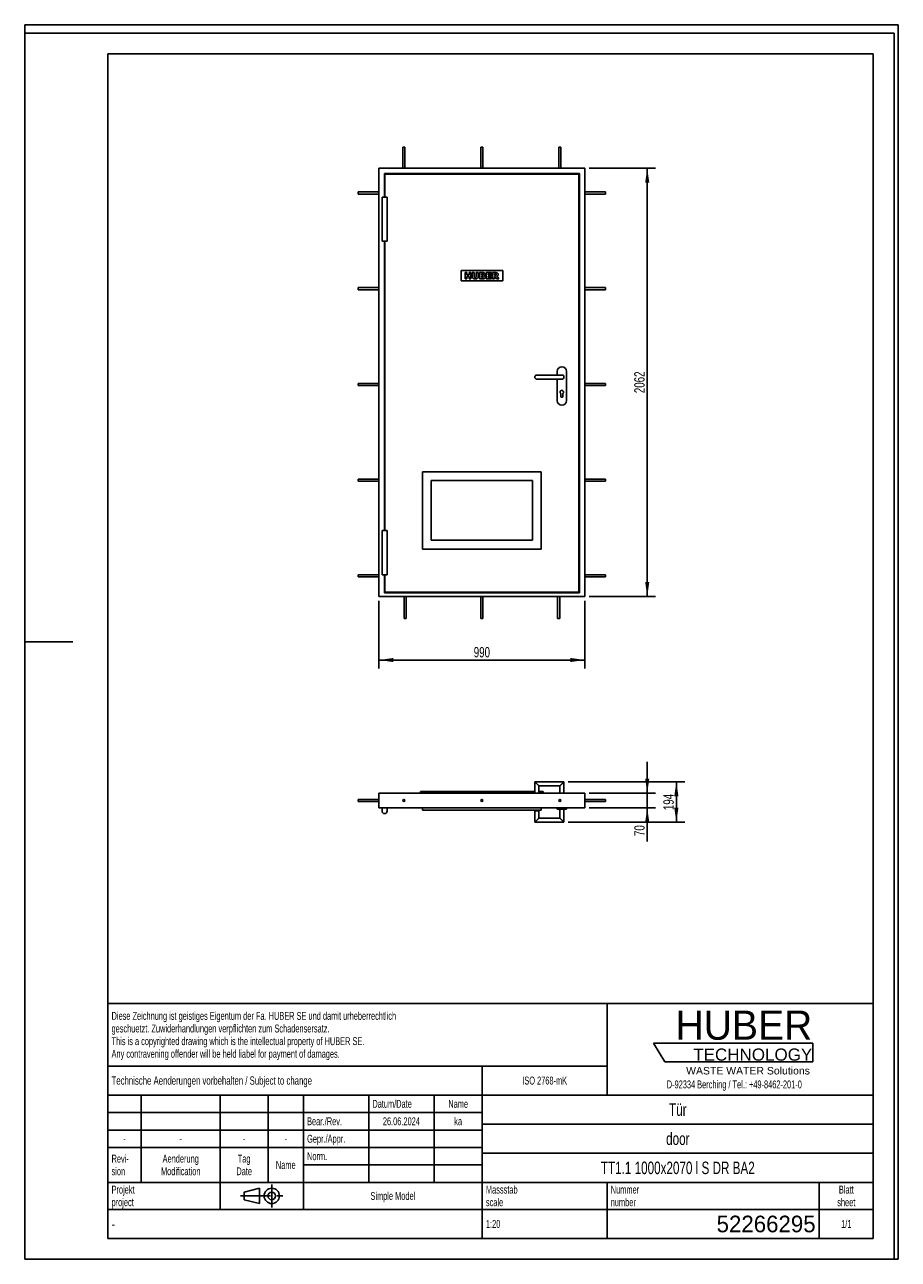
# Model space of a CAD drawing. Header units: millimetres. Extents: x 0 to 4200, y 0 to 5940.
import ezdxf

# ---------------------------------------------------------------- set-up
doc = ezdxf.new("R2010")
doc.units = ezdxf.units.MM
doc.header["$LTSCALE"] = 387.2
doc.linetypes.add('CENTER', pattern=[0.6, 0.375, -0.075, 0.075, -0.075])
doc.layers.get('0').update_dxf_attribs({"linetype": 'CONTINUOUS'})
for name, color, linetype in [('005_AXIS', 7, 'CONTINUOUS'), ('007_CURVES', 7, 'CONTINUOUS'), ('050_DIMENSIONING', 7, 'CONTINUOUS'), ('HUBER_Logo_BL0', 7, 'CONTINUOUS')]:
    doc.layers.add(name, color=color, linetype=linetype)
doc.styles.get("Standard").update_dxf_attribs({"font": 'txt', "width": 0.7})
doc.styles.add('TEXTSTYLE_2', font='txt')
doc.styles.add('TEXTSTYLE_3', font='arial.ttf')
doc.styles.add('TEXTSTYLE_4', font='txt', dxfattribs={"width": 0.8})
doc.styles.add('TEXTSTYLE_5', font='txt')
doc.dimstyles.new('DIMSTYLE_1', dxfattribs={"dimtxt": 50, "dimasz": 70, "dimexe": 2, "dimexo": 1, "dimtad": 1, "dimtxsty": 'Standard', "dimblk": '_FILLED', "dimblk1": '_FILLED', "dimblk2": '_FILLED', "dimcen": 0.09, "dimazin": 2, "dimtp": 2, "dimtm": 2, "dimtfac": 1, "dimtofl": 0, "dimtmove": 0, "dimatfit": 3, "dimldrblk": '_FILLED', "dimfxl": 1, "dimtolj": 1, "dimarcsym": 0})
doc.dimstyles.new('DIMSTYLE_2', dxfattribs={"dimtxt": 50, "dimasz": 70, "dimexe": 2, "dimexo": 1, "dimtad": 1, "dimtxsty": 'Standard', "dimblk": '_FILLED', "dimblk1": '_FILLED', "dimblk2": '_FILLED', "dimcen": 0.09, "dimazin": 2, "dimtp": 0.8, "dimtm": 0.8, "dimtfac": 1, "dimtofl": 0, "dimtmove": 0, "dimatfit": 3, "dimldrblk": '_FILLED', "dimfxl": 1, "dimtolj": 1, "dimarcsym": 0})
doc.dimstyles.new('DIMSTYLE_3', dxfattribs={"dimtxt": 50, "dimasz": 70, "dimexe": 2, "dimexo": 1, "dimtad": 1, "dimtxsty": 'Standard', "dimblk": '_FILLED', "dimblk1": '_FILLED', "dimblk2": '_FILLED', "dimcen": 0.09, "dimazin": 2, "dimtp": 0.3, "dimtm": 0.3, "dimtfac": 1, "dimtofl": 0, "dimtmove": 0, "dimatfit": 3, "dimldrblk": '_FILLED', "dimfxl": 1, "dimtolj": 1, "dimarcsym": 0})
doc.dimstyles.new('DIMSTYLE_4', dxfattribs={"dimtxt": 50, "dimasz": 70, "dimexe": 2, "dimexo": 1, "dimtad": 1, "dimdec": 0, "dimtxsty": 'Standard', "dimblk": '_FILLED', "dimblk1": '_FILLED', "dimblk2": '_FILLED', "dimcen": 0.09, "dimazin": 2, "dimtp": 0.5, "dimtm": 0.5, "dimtfac": 1, "dimtdec": 0, "dimtofl": 0, "dimtmove": 0, "dimatfit": 3, "dimldrblk": '_FILLED', "dimfxl": 1, "dimtolj": 1, "dimarcsym": 0})

# ---------------------------------------------------------------- blocks, each defined once
blk = doc.blocks.new('HUBER_LOGO_BL0', base_point=(3411.6, 1009.5))
at = {"layer": 'HUBER_Logo_BL0', "color": 5, "linetype": 'Continuous'}
for p, q in [((3788.5, 1040.5), (3023.5, 1040.5)), ((3023.5, 1040.5), (3077.5, 950.5)), ((3788.5, 1040.5), (3788.5, 950.5)), ((3077.5, 950.5), (3788.5, 950.5))]:
    blk.add_line(p, q, dxfattribs=at)
at = {"layer": 'HUBER_Logo_BL0', "color": 2, "linetype": 'Continuous', "attachment_point": 3, "line_spacing_factor": 0.78}
for s, insert, char_height, width, style in [('HUBER\\P\\fArial;\\H58.5;TECHNOLOGY ', (3786.3, 1196.7), 140.4, 775.343, 'TEXTSTYLE_2'), ('WASTE WATER Solutions', (3775.2, 925.3), 36, 594.067, 'TEXTSTYLE_3')]:
    blk.add_mtext(s, dxfattribs=dict(at, insert=insert, char_height=char_height, width=width, style=style))
at = {"layer": 'HUBER_Logo_BL0', "color": 2, "linetype": 'Continuous', "insert": (3411.6, 860.4), "char_height": 38, "width": 1621.786, "attachment_point": 2, "line_spacing_factor": 0.96}
blk.add_mtext('D-92334 Berching / Tel.: +49-8462-201-0', dxfattribs=at)
blk = doc.blocks.new('_FILLED')
at = {"color": 0, "linetype": 'ByBlock'}
blk.add_solid([(0, 0), (-1, 0.143), (-1, -0.143)], dxfattribs=at)
blk = doc.blocks.new('*D1')
at = {"layer": '050_DIMENSIONING', "color": 2, "linetype": 'Continuous', "transparency": 16777216}
for p, q in [((2713, 5250.3), (3033, 5250.3)), ((2993, 5250.3), (2993, 4219.3)), ((2993, 3188.3), (2993, 4219.3)), ((2713, 3188.3), (3033, 3188.3))]:
    blk.add_line(p, q, dxfattribs=at)
at = {"layer": '050_DIMENSIONING', "color": 2, "linetype": 'Continuous', "transparency": 16777216, "xscale": 70, "yscale": 70, "zscale": 70}
for p, rotation in [((2993, 5250.3), 90), ((2993, 3188.3), 270)]:
    blk.add_blockref('_FILLED', p, dxfattribs=dict(at, rotation=rotation))
at = {"layer": '050_DIMENSIONING', "color": 2, "linetype": 'Continuous', "transparency": 16777216, "insert": (2930.5, 4219.3), "char_height": 50, "width": 235.714, "attachment_point": 2, "rotation": 90, "line_spacing_factor": 0.9}
blk.add_mtext('2062', dxfattribs=at)
blk = doc.blocks.new('*D2')
at = {"layer": '050_DIMENSIONING', "color": 2, "linetype": 'Continuous', "transparency": 16777216}
for p, q in [((1703, 3168.3), (1703, 2843.3)), ((2693, 3168.3), (2693, 2843.3)), ((1703, 2883.3), (2198, 2883.3)), ((2693, 2883.3), (2198, 2883.3))]:
    blk.add_line(p, q, dxfattribs=at)
at = {"layer": '050_DIMENSIONING', "color": 2, "linetype": 'Continuous', "transparency": 16777216, "xscale": 70, "yscale": 70, "zscale": 70, "rotation": 180}
blk.add_blockref('_FILLED', (1703, 2883.3), dxfattribs=at)
at = {"layer": '050_DIMENSIONING', "color": 2, "linetype": 'Continuous', "transparency": 16777216, "xscale": 70, "yscale": 70, "zscale": 70}
blk.add_blockref('_FILLED', (2693, 2883.3), dxfattribs=at)
at = {"layer": '050_DIMENSIONING', "color": 2, "linetype": 'Continuous', "transparency": 16777216, "insert": (2198, 2945.8), "char_height": 50, "width": 176.786, "attachment_point": 2, "line_spacing_factor": 0.9}
blk.add_mtext('990', dxfattribs=at)
blk = doc.blocks.new('*D3')
at = {"layer": '050_DIMENSIONING', "color": 2, "linetype": 'Continuous', "transparency": 16777216}
for p, q in [((2993, 2242.7), (2993, 2392.7)), ((2993, 2392.7), (2993, 2207.7)), ((2713, 2242.7), (3033, 2242.7)), ((2993, 2009.9), (2993, 2207.7)), ((2713, 2172.7), (3033, 2172.7)), ((2993, 2172.7), (2993, 2009.9))]:
    blk.add_line(p, q, dxfattribs=at)
at = {"layer": '050_DIMENSIONING', "color": 2, "linetype": 'Continuous', "transparency": 16777216, "xscale": 70, "yscale": 70, "zscale": 70}
for p, rotation in [((2993, 2242.7), 270), ((2993, 2172.7), 90)]:
    blk.add_blockref('_FILLED', p, dxfattribs=dict(at, rotation=rotation))
at = {"layer": '050_DIMENSIONING', "color": 2, "linetype": 'Continuous', "transparency": 16777216, "insert": (2930.5, 2088.5), "char_height": 50, "width": 117.857, "attachment_point": 3, "rotation": 90, "line_spacing_factor": 0.9}
blk.add_mtext('70', dxfattribs=at)
blk = doc.blocks.new('*D4')
at = {"layer": '050_DIMENSIONING', "color": 2, "linetype": 'Continuous', "transparency": 16777216}
for p, q in [((2612.5, 2297.4), (3173, 2297.4)), ((3133, 2297.4), (3133, 2200.2)), ((3133, 2103), (3133, 2200.2)), ((2612.5, 2103), (3173, 2103))]:
    blk.add_line(p, q, dxfattribs=at)
at = {"layer": '050_DIMENSIONING', "color": 2, "linetype": 'Continuous', "transparency": 16777216, "xscale": 70, "yscale": 70, "zscale": 70}
for p, rotation in [((3133, 2297.4), 90), ((3133, 2103), 270)]:
    blk.add_blockref('_FILLED', p, dxfattribs=dict(at, rotation=rotation))
at = {"layer": '050_DIMENSIONING', "color": 2, "linetype": 'Continuous', "transparency": 16777216, "insert": (3070.5, 2200.2), "char_height": 50, "width": 160.714, "attachment_point": 2, "rotation": 90, "line_spacing_factor": 0.9}
blk.add_mtext('194', dxfattribs=at)
blk = doc.blocks.new('PROJEKTIONSMETHODE_1_BL1', base_point=(1140, 305))
at = {"color": 2, "linetype": 'CENTER'}
for p, q in [((1187.7, 360), (1187.7, 250)), ((1037.3, 305), (1242.7, 305))]:
    blk.add_line(p, q, dxfattribs=at)
at = {"color": 2, "linetype": 'Continuous'}
for p, q in [((1055.7, 323.3), (1129, 341.7)), ((1055.7, 286.7), (1055.7, 323.3)), ((1129, 268.3), (1129, 341.7)), ((1055.7, 286.7), (1129, 268.3))]:
    blk.add_line(p, q, dxfattribs=at)
for radius in [36.7, 18.3]:
    blk.add_circle((1187.7, 305), radius, dxfattribs=at)
blk = doc.blocks.new('*T7')
at = {"color": 3, "linetype": 'Continuous'}
for p, q in [((0, 0), (3680, 0)), ((0, 0), (0, -1130)), ((2400, 0), (2400, -440)), ((3680, 0), (3680, -1130)), ((0, -300), (2400, -300)), ((1800, -300), (1800, -1130)), ((0, -440), (3680, -440)), ((160, -440), (160, -860)), ((540, -440), (540, -990)), ((770, -440), (770, -860)), ((940, -440), (940, -990)), ((1254, -440), (1254, -860)), ((1568, -440), (1568, -860)), ((0, -524), (1800, -524)), ((1800, -580), (3680, -580)), ((0, -608), (1800, -608)), ((0, -692), (1800, -692)), ((1800, -720), (3680, -720)), ((940, -776), (1800, -776)), ((0, -860), (3680, -860)), ((2400, -860), (2400, -1130)), ((3420, -860), (3420, -1130)), ((0, -990), (3680, -990)), ((0, -1130), (3680, -1130))]:
    blk.add_line(p, q, dxfattribs=at)
at = {"color": 2, "linetype": 'Continuous', "line_spacing_factor": 0.96}
for s, insert, char_height, width, attachment_point in [('Diese Zeichnung ist geistiges Eigentum der Fa. HUBER SE und damit urheberrechtlich \\Pgeschuetzt. Zuwiderhandlungen verpflichten zum Schadensersatz.\\PThis is a copyrighted drawing which is the intellectual property of HUBER SE.\\PAny contravening offender will be held liabel for payment of damages.', (17.5, -39.8), 38, 4429.714, 1), ('Technische Aenderungen vorbehalten / Subject to change', (17.5, -350), 40, 3049.524, 1), ('ISO 2768-mK', (2100, -351), 38, 665.905, 2), ('Datum/Date', (1271.5, -463), 38, 584.476, 1), ('Name', (1684, -463), 38, 253.333, 2), ('Tür', (2740, -480), 60, 286.857, 2), ('Bear./Rev.', (957.5, -547), 38, 544.667, 1), ('26.06.2024', (1411, -547), 38, 579.048, 2), ('ka', (1684, -547), 38, 123.048, 2), ('-', (80, -631), 38, 68.762, 2), ('-', (350, -631), 38, 68.762, 2), ('-', (655, -631), 38, 68.762, 2), ('-', (855, -631), 38, 68.762, 2), ('Gepr./Appr.', (957.5, -631), 38, 598.952, 1), ('door', (2740, -620), 60, 357.143, 2), ('Revi-\\Psion', (17.5, -726.6), 38, 276.857, 1), ('Aenderung\\PModification', (350, -726.6), 38, 606.19, 2), ('Tag\\PDate', (655, -726.6), 38, 235.238, 2), ('Name', (855, -757), 38, 253.333, 2), ('Norm. ', (957.5, -715), 38, 351.048, 1), ('TT1.1 1000x2070 l S DR BA2', (2740, -760), 60, 2368.571, 2), ('Projekt\\Pproject', (17.5, -875.6), 38, 367.333, 1), ('Massstab\\Pscale', (1817.5, -875.6), 38, 448.762, 1), ('Nummer\\Pnumber', (2417.5, -875.6), 38, 372.762, 1), ('Blatt\\Psheet', (3550, -875.6), 38, 275.048, 2), ('Simple Model', (1370, -906), 38, 656.857, 2), ('1:20', (1817.5, -1041), 38, 204.476, 1), ('1/1', (3550, -1041), 38, 159.238, 2)]:
    blk.add_mtext(s, dxfattribs=dict(at, insert=insert, char_height=char_height, width=width, attachment_point=attachment_point))
for s, insert, char_height, width, attachment_point, style in [('-', (17.5, -1035), 50, 36.667, 1, 'TEXTSTYLE_4'), ('52266295', (3402.5, -1020), 80, 1173.333, 3, 'TEXTSTYLE_5')]:
    blk.add_mtext(s, dxfattribs=dict(at, insert=insert, char_height=char_height, width=width, attachment_point=attachment_point, style=style))

msp = doc.modelspace()

# ---------------------------------------------------------------- linework, layer by layer
at = {"color": 7, "linetype": 'Continuous'}
for p, q in [((0, 5940), (4200, 5940)), ((0, 0), (0, 5940)), ((0, 5940), (4200, 5940)), ((0, 0), (0, 5940)), ((4200, 0), (4200, 5940)), ((4200, 0), (4200, 5940)), ((2693.038, 5250.345), (1703.038, 5250.345)), ((1703.038, 3188.345), (1703.038, 5250.345)), ((2693.038, 3188.345), (2693.038, 5250.345)), ((1729.038, 5224.345), (2667.038, 5224.345)), ((2664.038, 5221.345), (1732.038, 5221.345)), ((2664.038, 3209.345), (2664.038, 5221.345)), ((2667.038, 3206.345), (2667.038, 5224.345)), ((2462.538, 4254.345), (2582.538, 4254.345)), ((2462.538, 4234.345), (2582.538, 4234.345)), ((2483.538, 3788.345), (1912.538, 3788.345)), ((1912.538, 3788.345), (1912.538, 3417.345)), ((1954.538, 3459.345), (1954.538, 3746.345)), ((1954.538, 3746.345), (2441.538, 3746.345)), ((2441.538, 3746.345), (2441.538, 3459.345)), ((2483.538, 3417.345), (2483.538, 3788.345)), ((2441.538, 3459.345), (1954.538, 3459.345)), ((1912.538, 3417.345), (2483.538, 3417.345)), ((1732.038, 3209.345), (2664.038, 3209.345)), ((2693.038, 3188.345), (1703.038, 3188.345)), ((1729.038, 3206.345), (2667.038, 3206.345)), ((2452.538, 2297.367), (2452.538, 2242.667)), ((2592.538, 2297.367), (2452.538, 2297.367)), ((2462.538, 2287.367), (2452.538, 2297.367)), ((2472.538, 2277.367), (2462.538, 2287.367)), ((2472.538, 2277.367), (2472.538, 2242.667)), ((2572.538, 2277.367), (2472.538, 2277.367)), ((2572.538, 2277.367), (2582.538, 2287.367)), ((2572.538, 2242.667), (2572.538, 2277.367)), ((2582.538, 2287.367), (2592.538, 2297.367)), ((2592.538, 2242.667), (2592.538, 2297.367)), ((1703.038, 2242.667), (2693.038, 2242.667)), ((1703.038, 2172.667), (1703.038, 2242.667)), ((1903.038, 2242.667), (1903.038, 2250.167)), ((1903.038, 2250.167), (2452.538, 2250.167)), ((2472.538, 2250.167), (2493.038, 2250.167)), ((2493.038, 2242.667), (2493.038, 2250.167)), ((2693.038, 2242.667), (2693.038, 2172.667)), ((2693.038, 2172.667), (1703.038, 2172.667)), ((1912.538, 2172.667), (1912.538, 2160.167)), ((2483.538, 2160.167), (1912.538, 2160.167)), ((2452.538, 2157.967), (2452.538, 2102.967)), ((2472.538, 2157.967), (2452.538, 2157.967)), ((2472.538, 2157.967), (2472.538, 2122.967)), ((2483.538, 2172.667), (2483.538, 2160.167)), ((2572.538, 2122.967), (2572.538, 2165.667)), ((2592.538, 2102.967), (2592.538, 2165.667)), ((2462.538, 2112.967), (2452.538, 2102.967)), ((2452.538, 2102.967), (2592.538, 2102.967)), ((2472.538, 2122.967), (2462.538, 2112.967)), ((2472.538, 2122.967), (2572.538, 2122.967)), ((2572.538, 2122.967), (2582.538, 2112.967)), ((2582.538, 2112.967), (2592.538, 2102.967)), ((0, 0), (4200, 0)), ((0, 0), (4200, 0))]:
    msp.add_line(p, q, dxfattribs=at)
at = {"color": 3, "linetype": 'Continuous'}
for p, q in [((0, 5900), (0, 2970)), ((4180, 5900), (0, 5900)), ((4180, 5900), (4180, 0)), ((0, 2970), (0, 0)), ((0, 2970), (232, 2970)), ((4180, 0), (0, 0))]:
    msp.add_line(p, q, dxfattribs=at)
at = {"color": 5, "linetype": 'Continuous'}
for p, q in [((400, 5800), (4080, 5800)), ((400, 5800), (400, 100)), ((4080, 5800), (4080, 100)), ((400, 100), (4080, 100))]:
    msp.add_line(p, q, dxfattribs=at)
at = {"color": 7, "linetype": 'Continuous'}
for points in [[(2462.538, 2287.367), (2461.822, 2288.083), (2461.113, 2288.793), (2460.414, 2289.491), (2459.733, 2290.172), (2459.074, 2290.832), (2458.441, 2291.465), (2457.837, 2292.068), (2457.266, 2292.64), (2456.729, 2293.177), (2456.227, 2293.679), (2455.761, 2294.144), (2455.332, 2294.574), (2454.938, 2294.968), (2454.578, 2295.327), (2454.253, 2295.652), (2453.961, 2295.945), (2453.699, 2296.206), (2453.468, 2296.438), (2453.265, 2296.641), (2453.089, 2296.816), (2452.94, 2296.966), (2452.815, 2297.091), (2452.714, 2297.191), (2452.637, 2297.269), (2452.582, 2297.324), (2452.549, 2297.357), (2452.538, 2297.367)], [(2472.538, 2277.367), (2472.527, 2277.378), (2472.495, 2277.411), (2472.44, 2277.466), (2472.362, 2277.543), (2472.262, 2277.644), (2472.137, 2277.769), (2471.987, 2277.918), (2471.812, 2278.094), (2471.609, 2278.297), (2471.377, 2278.528), (2471.116, 2278.79), (2470.823, 2279.082), (2470.498, 2279.408), (2470.139, 2279.767), (2469.745, 2280.161), (2469.315, 2280.59), (2468.85, 2281.056), (2468.348, 2281.558), (2467.811, 2282.095), (2467.239, 2282.667), (2466.636, 2283.27), (2466.002, 2283.903), (2465.343, 2284.563), (2464.662, 2285.244), (2463.964, 2285.942), (2463.254, 2286.652), (2462.538, 2287.367)], [(2572.538, 2277.367), (2572.549, 2277.378), (2572.582, 2277.411), (2572.637, 2277.466), (2572.714, 2277.543), (2572.815, 2277.644), (2572.94, 2277.769), (2573.089, 2277.918), (2573.265, 2278.094), (2573.468, 2278.297), (2573.699, 2278.528), (2573.961, 2278.79), (2574.253, 2279.082), (2574.578, 2279.408), (2574.938, 2279.767), (2575.332, 2280.161), (2575.761, 2280.59), (2576.227, 2281.056), (2576.729, 2281.558), (2577.266, 2282.095), (2577.837, 2282.667), (2578.441, 2283.27), (2579.074, 2283.903), (2579.733, 2284.563), (2580.414, 2285.244), (2581.113, 2285.942), (2581.822, 2286.652), (2582.538, 2287.367)], [(2582.538, 2287.367), (2583.254, 2288.083), (2583.964, 2288.793), (2584.662, 2289.491), (2585.343, 2290.172), (2586.002, 2290.832), (2586.636, 2291.465), (2587.239, 2292.068), (2587.811, 2292.64), (2588.348, 2293.177), (2588.85, 2293.679), (2589.315, 2294.144), (2589.745, 2294.574), (2590.139, 2294.968), (2590.498, 2295.327), (2590.823, 2295.652), (2591.116, 2295.945), (2591.377, 2296.206), (2591.609, 2296.438), (2591.812, 2296.641), (2591.987, 2296.816), (2592.137, 2296.966), (2592.262, 2297.091), (2592.362, 2297.191), (2592.44, 2297.269), (2592.495, 2297.324), (2592.527, 2297.357), (2592.538, 2297.367)], [(2462.538, 2112.967), (2461.822, 2112.252), (2461.113, 2111.542), (2460.414, 2110.844), (2459.733, 2110.163), (2459.074, 2109.503), (2458.441, 2108.87), (2457.837, 2108.267), (2457.266, 2107.695), (2456.729, 2107.158), (2456.227, 2106.656), (2455.761, 2106.19), (2455.332, 2105.761), (2454.938, 2105.367), (2454.578, 2105.008), (2454.253, 2104.682), (2453.961, 2104.39), (2453.699, 2104.128), (2453.468, 2103.897), (2453.265, 2103.694), (2453.089, 2103.518), (2452.94, 2103.369), (2452.815, 2103.244), (2452.714, 2103.143), (2452.637, 2103.066), (2452.582, 2103.011), (2452.549, 2102.978), (2452.538, 2102.967)], [(2472.538, 2122.967), (2472.527, 2122.957), (2472.495, 2122.924), (2472.44, 2122.869), (2472.362, 2122.791), (2472.262, 2122.691), (2472.137, 2122.566), (2471.987, 2122.416), (2471.812, 2122.241), (2471.609, 2122.038), (2471.377, 2121.806), (2471.116, 2121.545), (2470.823, 2121.252), (2470.498, 2120.927), (2470.139, 2120.568), (2469.745, 2120.174), (2469.315, 2119.744), (2468.85, 2119.279), (2468.348, 2118.777), (2467.811, 2118.24), (2467.239, 2117.668), (2466.636, 2117.065), (2466.002, 2116.432), (2465.343, 2115.772), (2464.662, 2115.091), (2463.964, 2114.393), (2463.254, 2113.683), (2462.538, 2112.967)], [(2572.538, 2122.967), (2572.549, 2122.957), (2572.582, 2122.924), (2572.637, 2122.869), (2572.714, 2122.791), (2572.815, 2122.691), (2572.94, 2122.566), (2573.089, 2122.416), (2573.265, 2122.241), (2573.468, 2122.038), (2573.699, 2121.806), (2573.961, 2121.545), (2574.253, 2121.252), (2574.578, 2120.927), (2574.938, 2120.568), (2575.332, 2120.174), (2575.761, 2119.744), (2576.227, 2119.279), (2576.729, 2118.777), (2577.266, 2118.24), (2577.837, 2117.668), (2578.441, 2117.065), (2579.074, 2116.432), (2579.733, 2115.772), (2580.414, 2115.091), (2581.113, 2114.393), (2581.822, 2113.683), (2582.538, 2112.967)], [(2582.538, 2112.967), (2583.254, 2112.252), (2583.964, 2111.542), (2584.662, 2110.844), (2585.343, 2110.163), (2586.002, 2109.503), (2586.636, 2108.87), (2587.239, 2108.267), (2587.811, 2107.695), (2588.348, 2107.158), (2588.85, 2106.656), (2589.315, 2106.19), (2589.745, 2105.761), (2590.139, 2105.367), (2590.498, 2105.008), (2590.823, 2104.682), (2591.116, 2104.39), (2591.377, 2104.128), (2591.609, 2103.897), (2591.812, 2103.694), (2591.987, 2103.518), (2592.137, 2103.369), (2592.262, 2103.244), (2592.362, 2103.143), (2592.44, 2103.066), (2592.495, 2103.011), (2592.527, 2102.978), (2592.538, 2102.967)]]:
    msp.add_lwpolyline(points, dxfattribs=at)
for centre, start, end in [((2462.538, 4244.345), 90, 180), ((2462.538, 4244.345), 180, 270), ((2582.538, 4244.345), 0, 90), ((2582.538, 4244.345), 270, 360)]:
    msp.add_arc(centre, 10, start, end, dxfattribs=at)
at = {"layer": '005_AXIS', "color": 7, "linetype": 'Continuous'}
for p, q in [((1818.038, 5250.345), (1818.038, 5350.345)), ((1828.038, 5350.345), (1818.038, 5350.345)), ((1828.038, 5250.345), (1828.038, 5350.345)), ((2193.038, 5250.345), (2193.038, 5350.345)), ((2203.038, 5350.345), (2193.038, 5350.345)), ((2203.038, 5250.345), (2203.038, 5350.345)), ((2568.038, 5250.345), (2568.038, 5350.345)), ((2578.038, 5350.345), (2568.038, 5350.345)), ((2578.038, 5250.345), (2578.038, 5350.345)), ((1729.038, 5110.845), (1729.038, 5224.345)), ((1732.038, 5221.345), (1732.038, 5110.845)), ((1703.038, 5135.345), (1603.038, 5135.345)), ((1603.038, 5135.345), (1603.038, 5125.345)), ((1703.038, 5125.345), (1603.038, 5125.345)), ((1718.288, 5110.845), (1718.288, 4897.845)), ((1718.288, 5110.845), (1742.288, 5110.845)), ((1742.288, 5110.845), (1742.288, 4897.845)), ((2793.038, 5135.345), (2693.038, 5135.345)), ((2793.038, 5125.345), (2693.038, 5125.345)), ((2793.038, 5135.345), (2793.038, 5125.345)), ((1718.288, 4897.845), (1742.288, 4897.845)), ((1729.038, 3505.845), (1729.038, 4897.845)), ((1732.038, 4897.845), (1732.038, 3505.845)), ((1703.038, 4674.845), (1603.038, 4674.845)), ((1603.038, 4674.845), (1603.038, 4664.845)), ((1703.038, 4664.845), (1603.038, 4664.845)), ((2793.038, 4674.845), (2693.038, 4674.845)), ((2793.038, 4664.845), (2693.038, 4664.845)), ((2793.038, 4674.845), (2793.038, 4664.845)), ((2560.038, 4271.845), (2560.038, 4254.345)), ((2560.038, 4234.345), (2560.038, 4131.845)), ((2605.038, 4131.845), (2605.038, 4271.845)), ((1703.038, 4214.345), (1603.038, 4214.345)), ((1603.038, 4214.345), (1603.038, 4204.345)), ((1703.038, 4204.345), (1603.038, 4204.345)), ((2577.438, 4165.421), (2577.438, 4152.345)), ((2587.638, 4152.345), (2587.638, 4165.421)), ((2793.038, 4214.345), (2693.038, 4214.345)), ((2793.038, 4204.345), (2693.038, 4204.345)), ((2793.038, 4214.345), (2793.038, 4204.345)), ((1703.038, 3753.845), (1603.038, 3753.845)), ((1603.038, 3753.845), (1603.038, 3743.845)), ((1703.038, 3743.845), (1603.038, 3743.845)), ((2793.038, 3753.845), (2693.038, 3753.845)), ((2793.038, 3743.845), (2693.038, 3743.845)), ((2793.038, 3753.845), (2793.038, 3743.845)), ((1718.288, 3292.845), (1718.288, 3505.845)), ((1742.288, 3505.845), (1718.288, 3505.845)), ((1742.288, 3292.845), (1742.288, 3505.845)), ((1703.038, 3293.345), (1603.038, 3293.345)), ((1603.038, 3293.345), (1603.038, 3283.345)), ((1703.038, 3283.345), (1603.038, 3283.345)), ((1742.288, 3292.845), (1718.288, 3292.845)), ((1729.038, 3206.345), (1729.038, 3292.845)), ((1732.038, 3292.845), (1732.038, 3209.345)), ((2793.038, 3293.345), (2693.038, 3293.345)), ((2793.038, 3283.345), (2693.038, 3283.345)), ((2793.038, 3293.345), (2793.038, 3283.345)), ((1824.038, 3188.345), (1824.038, 3083.345)), ((1834.038, 3188.345), (1834.038, 3083.345)), ((2193.038, 3188.345), (2193.038, 3083.345)), ((2203.038, 3188.345), (2203.038, 3083.345)), ((2562.038, 3188.345), (2562.038, 3083.345)), ((2572.038, 3188.345), (2572.038, 3083.345)), ((1834.038, 3083.345), (1824.038, 3083.345)), ((2203.038, 3083.345), (2193.038, 3083.345)), ((2572.038, 3083.345), (2562.038, 3083.345)), ((1603.038, 2212.667), (1703.038, 2212.667)), ((1603.038, 2207.667), (1603.038, 2212.667)), ((1603.038, 2207.667), (1603.038, 2202.667)), ((1603.038, 2202.667), (1703.038, 2202.667)), ((2693.038, 2212.667), (2793.038, 2212.667)), ((2693.038, 2202.667), (2793.038, 2202.667)), ((2793.038, 2207.667), (2793.038, 2212.667)), ((2793.038, 2207.667), (2793.038, 2202.667)), ((1718.288, 2172.667), (1718.288, 2156.167)), ((1742.288, 2156.167), (1742.288, 2172.667)), ((2560.038, 2172.667), (2560.038, 2165.667)), ((2605.038, 2165.667), (2560.038, 2165.667)), ((2605.038, 2172.667), (2605.038, 2165.667))]:
    msp.add_line(p, q, dxfattribs=at)
for centre, radius, start, end in [((2582.538, 4271.845), 22.5, 0, 180), ((2582.538, 4172.345), 8.6, 128.1796368, 233.6281576), ((2582.538, 4172.345), 8.6, 306.3718424, 128.1796368), ((2582.538, 4131.845), 22.5, 180, 360), ((2582.538, 4152.345), 5.1, 180, 360), ((1823.038, 2207.667), 5, 0, 180), ((1823.038, 2207.667), 5, 180, 360), ((2198.038, 2207.667), 5, 0, 180), ((2198.038, 2207.667), 5, 180, 360), ((2573.038, 2207.667), 5, 0, 180), ((2573.038, 2207.667), 5, 180, 360), ((1730.288, 2156.167), 12, 180, 360)]:
    msp.add_arc(centre, radius, start, end, dxfattribs=at)
at = {"layer": '007_CURVES', "color": 4, "linetype": 'Continuous'}
for p, q in [((2098.038, 4707.095), (2098.038, 4757.095)), ((2098.038, 4757.095), (2298.038, 4757.095)), ((2298.038, 4757.095), (2298.038, 4707.095)), ((2298.038, 4707.095), (2098.038, 4707.095)), ((2126.169, 4747.095), (2116.899, 4747.095)), ((2116.899, 4747.095), (2116.899, 4717.095)), ((2116.899, 4717.095), (2126.169, 4717.095)), ((2126.169, 4736.597), (2126.169, 4747.095)), ((2136.299, 4736.597), (2126.169, 4736.597)), ((2126.169, 4729.23), (2136.299, 4729.23)), ((2126.169, 4717.095), (2126.169, 4729.23)), ((2136.299, 4747.095), (2136.299, 4736.597)), ((2145.61, 4747.095), (2136.299, 4747.095)), ((2136.299, 4729.23), (2136.299, 4717.095)), ((2136.299, 4717.095), (2145.61, 4717.095)), ((2145.61, 4717.095), (2145.61, 4747.095)), ((2151.79, 4747.095), (2151.79, 4729.21)), ((2161.04, 4747.095), (2151.79, 4747.095)), ((2161.04, 4728.78), (2161.04, 4747.095)), ((2180.542, 4747.095), (2171.292, 4747.095)), ((2171.292, 4747.095), (2171.292, 4728.78)), ((2180.542, 4729.21), (2180.542, 4747.095)), ((2204.055, 4747.095), (2186.701, 4747.095)), ((2186.701, 4747.095), (2186.701, 4717.095)), ((2186.701, 4717.095), (2202.704, 4717.095)), ((2196.053, 4741.018), (2200.146, 4741.018)), ((2196.053, 4735.329), (2196.053, 4741.018)), ((2200.085, 4735.329), (2196.053, 4735.329)), ((2196.053, 4729.619), (2200.76, 4729.619)), ((2196.053, 4723.542), (2196.053, 4729.619)), ((2200.78, 4723.542), (2196.053, 4723.542)), ((2244.102, 4747.095), (2219.259, 4747.095)), ((2219.259, 4747.095), (2219.259, 4717.095)), ((2219.259, 4717.095), (2244.553, 4717.095)), ((2228.55, 4740.69), (2244.102, 4740.69)), ((2228.55, 4735.922), (2228.55, 4740.69)), ((2242.977, 4735.922), (2228.55, 4735.922)), ((2228.55, 4729.803), (2242.977, 4729.803)), ((2228.55, 4723.889), (2228.55, 4729.803)), ((2244.553, 4723.889), (2228.55, 4723.889)), ((2242.977, 4729.803), (2242.977, 4735.922)), ((2244.102, 4740.69), (2244.102, 4747.095)), ((2244.553, 4717.095), (2244.553, 4723.889)), ((2249.669, 4747.095), (2249.669, 4717.095)), ((2265.119, 4747.095), (2249.669, 4747.095)), ((2249.669, 4717.095), (2258.98, 4717.095)), ((2258.98, 4741.038), (2263.052, 4741.038)), ((2258.98, 4734.94), (2258.98, 4741.038)), ((2262.888, 4734.94), (2258.98, 4734.94)), ((2258.98, 4729.271), (2259.798, 4729.271)), ((2258.98, 4717.095), (2258.98, 4729.271)), ((2263.748, 4726.263), (2268.7, 4717.095)), ((2268.7, 4717.095), (2279.177, 4717.095)), ((2279.177, 4717.095), (2274.675, 4725.772))]:
    msp.add_line(p, q, dxfattribs=at)
for points in [[(2152.646, 4724.134), (2152.076, 4726.059), (2151.79, 4727.737), (2151.79, 4729.21)], [(2154.619, 4720.681), (2153.652, 4721.802), (2152.997, 4722.948), (2152.646, 4724.134)], [(2157.804, 4718.094), (2156.64, 4718.712), (2155.576, 4719.572), (2154.619, 4720.681)], [(2162.124, 4716.891), (2160.405, 4717.095), (2158.952, 4717.484), (2157.804, 4718.094)], [(2161.04, 4728.78), (2161.04, 4727.143), (2161.49, 4725.874), (2162.39, 4724.954)], [(2166.913, 4716.584), (2165.439, 4716.584), (2163.843, 4716.686), (2162.124, 4716.891)], [(2162.39, 4724.954), (2163.291, 4724.033), (2164.559, 4723.582), (2166.176, 4723.582)], [(2166.176, 4723.582), (2167.772, 4723.582), (2169.021, 4724.033), (2169.921, 4724.933)], [(2173.393, 4717.585), (2171.599, 4716.932), (2169.43, 4716.584), (2166.913, 4716.584)], [(2169.921, 4724.933), (2170.821, 4725.833), (2171.292, 4727.123), (2171.292, 4728.78)], [(2177.104, 4720.063), (2175.917, 4718.876), (2174.689, 4718.057), (2173.393, 4717.585)], [(2179.703, 4724.196), (2179.15, 4722.621), (2178.291, 4721.25), (2177.104, 4720.063)], [(2180.542, 4729.21), (2180.542, 4727.43), (2180.255, 4725.772), (2179.703, 4724.196)], [(2200.085, 4735.329), (2201.517, 4735.329), (2202.52, 4735.574), (2203.093, 4736.065)], [(2203.093, 4740.281), (2202.52, 4740.772), (2201.538, 4741.018), (2200.146, 4741.018)], [(2204.157, 4728.801), (2203.502, 4729.333), (2202.377, 4729.619), (2200.76, 4729.619)], [(2200.78, 4723.542), (2202.377, 4723.542), (2203.502, 4723.808), (2204.157, 4724.381)], [(2206.859, 4717.5), (2204.771, 4717.218), (2203.379, 4717.095), (2202.704, 4717.095)], [(2203.952, 4738.235), (2203.952, 4739.094), (2203.666, 4739.79), (2203.093, 4740.281)], [(2203.093, 4736.065), (2203.666, 4736.557), (2203.952, 4737.293), (2203.952, 4738.235)], [(2204.055, 4747.095), (2206.94, 4747.095), (2209.15, 4746.379), (2210.705, 4744.947)], [(2205.139, 4726.672), (2205.139, 4727.552), (2204.812, 4728.269), (2204.157, 4728.801)], [(2204.157, 4724.381), (2204.812, 4724.954), (2205.139, 4725.711), (2205.139, 4726.672)], [(2210.379, 4718.485), (2209.6, 4718.037), (2208.413, 4717.709), (2206.859, 4717.5)], [(2211.385, 4735.059), (2210.644, 4734.203), (2209.559, 4733.548), (2208.147, 4733.057)], [(2208.147, 4733.057), (2210.296, 4732.525), (2211.872, 4731.645), (2212.895, 4730.376)], [(2213.342, 4721.436), (2212.609, 4720.185), (2211.626, 4719.203), (2210.379, 4718.485)], [(2210.705, 4744.947), (2212.261, 4743.514), (2213.038, 4741.734), (2213.038, 4739.626)], [(2213.038, 4739.626), (2213.038, 4737.846), (2212.486, 4736.331), (2211.385, 4735.059)], [(2212.895, 4730.376), (2213.918, 4729.108), (2214.43, 4727.532), (2214.43, 4725.629)], [(2214.43, 4725.629), (2214.43, 4724.074), (2214.061, 4722.662), (2213.342, 4721.436)], [(2262.058, 4728.56), (2261.394, 4729.026), (2260.637, 4729.271), (2259.798, 4729.271)], [(2263.748, 4726.263), (2263.108, 4727.447), (2262.561, 4728.207), (2262.058, 4728.56)], [(2262.888, 4734.94), (2263.297, 4734.94), (2264.116, 4735.063), (2265.347, 4735.336)], [(2266.505, 4740.255), (2265.896, 4740.772), (2264.73, 4741.038), (2263.052, 4741.038)], [(2265.119, 4747.095), (2267.984, 4747.095), (2270.173, 4746.85), (2271.688, 4746.359)], [(2265.347, 4735.336), (2265.958, 4735.472), (2266.449, 4735.779), (2266.843, 4736.287)], [(2267.431, 4738.03), (2267.431, 4738.992), (2267.124, 4739.728), (2266.505, 4740.255)], [(2266.843, 4736.287), (2267.227, 4736.782), (2267.431, 4737.375), (2267.431, 4738.03)], [(2272.74, 4731.508), (2271.954, 4731.031), (2270.869, 4730.642), (2269.478, 4730.336)], [(2269.478, 4730.336), (2270.583, 4729.947), (2271.401, 4729.578), (2271.897, 4729.216)], [(2271.688, 4746.359), (2273.202, 4745.868), (2274.409, 4744.947), (2275.344, 4743.612)], [(2271.897, 4729.216), (2272.24, 4728.964), (2272.731, 4728.453), (2273.385, 4727.633)], [(2275.665, 4734.444), (2274.962, 4733.241), (2273.98, 4732.259), (2272.74, 4731.508)], [(2273.385, 4727.633), (2274.021, 4726.836), (2274.45, 4726.222), (2274.675, 4725.772)], [(2275.344, 4743.612), (2276.272, 4742.286), (2276.742, 4740.67), (2276.742, 4738.767)], [(2276.742, 4738.767), (2276.742, 4737.089), (2276.374, 4735.656), (2275.665, 4734.444)]]:
    msp.add_open_spline(points, degree=3, dxfattribs=at)

# ---------------------------------------------------------------- block references
msp.add_blockref('*T7', (400, 1230))
at = {"color": 2, "linetype": 'Continuous'}
msp.add_blockref('PROJEKTIONSMETHODE_1_BL1', (1140, 305), dxfattribs=at)
at = {"layer": 'HUBER_Logo_BL0'}
msp.add_blockref('HUBER_LOGO_BL0', (3411.593, 1009.548), dxfattribs=at)

# ---------------------------------------------------------------- dimensions: what is measured, and where the dimension line sits
at = {"layer": '050_DIMENSIONING', "color": 2, "linetype": 'Continuous'}
for base, p1, p2, angle, dimstyle, picture, middle in [((2993.038, 3188.345), (2712.038, 5250.345), (2712.038, 3188.345), 270, 'DIMSTYLE_1', '*D1', (2993.038, 4212.203)), ((1703.038, 2883.345), (2693.038, 3169.345), (1703.038, 3169.345), 180, 'DIMSTYLE_2', '*D2', (2190.895, 2883.345)), ((2993.038, 2172.667), (2712.038, 2242.667), (2712.038, 2172.667), 270, 'DIMSTYLE_3', '*D3', (2993.038, 2042.068)), ((3133.038, 2297.367), (2611.538, 2102.967), (2611.538, 2297.367), 90, 'DIMSTYLE_4', '*D4', (3133.038, 2193.025))]:
    dim = msp.add_linear_dim(base=base, p1=p1, p2=p2, angle=angle, dimstyle=dimstyle, dxfattribs=at)
    dim.commit()
    dim.dimension.update_dxf_attribs({"geometry": picture, "text_midpoint": middle, "dimtype": 160})

doc.saveas('drawing.dxf')
